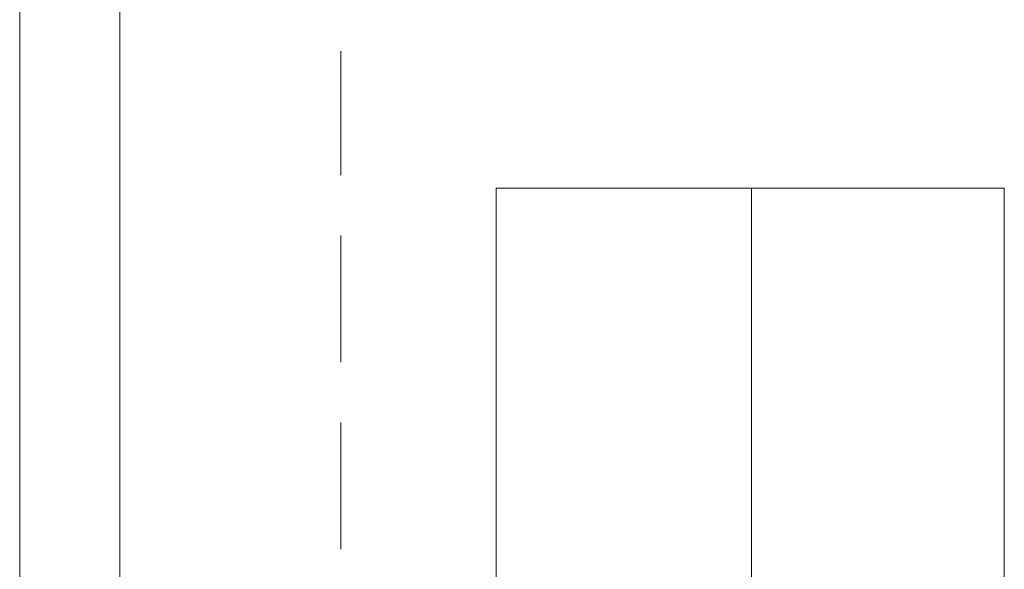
# Model space of a CAD drawing. Header units: inches. Extents: x 1504 to 12593, y -807 to 3183.
# Tile 182 of 256: x 6435 to 6593, y 1127 to 1215. Entities that reach past the tile are written whole.
import ezdxf

# ---------------------------------------------------------------- set-up
doc = ezdxf.new("R2010")
doc.units = ezdxf.units.IN
doc.header["$MEASUREMENT"] = 0
doc.layers.add('at_Entity', color=7, linetype='Continuous')
doc.layers.add('at_Rect', color=7, linetype='Continuous')

msp = doc.modelspace()

# ---------------------------------------------------------------- linework, layer by layer
at = {"layer": 'at_Entity', "color": 7, "lineweight": 15}
for p, q in [((6435.39, 1292.71), (6435.39, 908.75)), ((6451.45, 1292.71), (6451.45, 908.75)), ((6486.93, 1210.34), (6486.93, 1190.49)), ((6552.82, 942.12), (6552.82, 1188.38)), ((6486.93, 1180.78), (6486.93, 1160.5)), ((6486.93, 1150.79), (6486.93, 1130.51))]:
    msp.add_line(p, q, dxfattribs=at)
at = {"layer": 'at_Rect', "color": 7, "lineweight": 15}
for p, q in [((6511.85, 1188.38), (6593.37, 1188.38)), ((6511.85, 1188.38), (6511.85, 942.12)), ((6593.37, 942.12), (6593.37, 1188.38))]:
    msp.add_line(p, q, dxfattribs=at)

doc.saveas('drawing.dxf')
